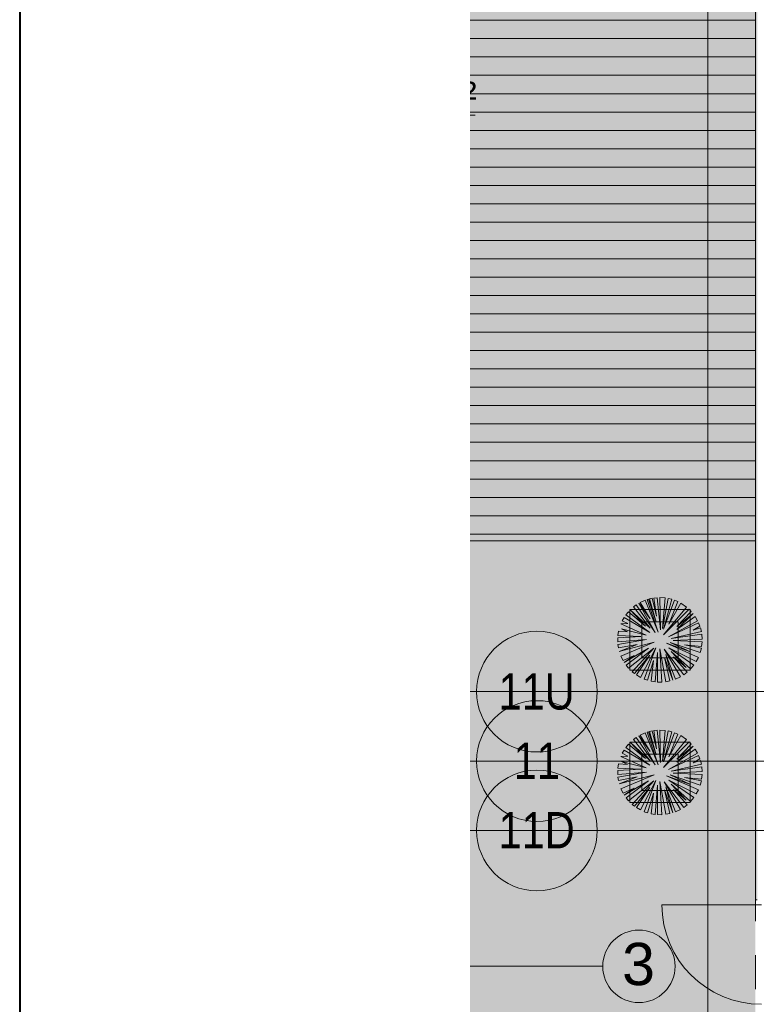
# Model space of a CAD drawing. Header units: millimetres. Extents: x 0 to 1184, y 0 to 836.
# Tile 7 of 64: x 20 to 81, y 339 to 421. Entities that reach past the tile are written whole.
import ezdxf
from ezdxf.xclip import XClip

# ---------------------------------------------------------------- set-up
doc = ezdxf.new("R2010")
doc.units = ezdxf.units.MM
doc.header["$MEASUREMENT"] = 0
doc.header["$XCLIPFRAME"] = 0
doc.linetypes.add('Штриховая', pattern=[5.644444, 2.822222, -2.822222])
doc.linetypes.add('Штрихпунктирная', pattern=[6.702778, 3.527778, -1.763889, 0, -1.411111])
for name, color, linetype in [('1._1-й этаж (9)_1_Элемент Модели - Оси', 7, 'Continuous'), ('Интерьер - Мебель', 7, 'Continuous'), ('Конструктив - Стены наружние фасад', 7, 'Continuous'), ('Элемент Модели - Зона', 7, 'Continuous'), ('Элемент модели - Зоны уличных помещений', 7, 'Continuous'), ('Элемент Модели - Оси', 7, 'Continuous'), ('Элемент модели - Оси Улица Бани', 7, 'Continuous')]:
    doc.layers.add(name, color=color, linetype=linetype)
doc.styles.add('СГЕНЕРИР_СТИЛЬ_1', font='txt')
doc.styles.add('СГЕНЕРИР_СТИЛЬ_3', font='txt')

# ---------------------------------------------------------------- blocks, each defined once
blk = doc.blocks.new('Чертеж_2_1', base_point=(205.472, 89.564))
at = {"layer": '1._1-й этаж (9)_1_Элемент Модели - Оси', "color": 7, "linetype": 'Штрихпунктирная', "lineweight": 15}
for p, q in [((71.316, 365.314), (67.866, 365.314)), ((71.316, 359.564), (67.866, 359.564)), ((71.316, 353.814), (67.866, 353.814))]:
    blk.add_line(p, q, dxfattribs=at)
at = {"layer": '1._1-й этаж (9)_1_Элемент Модели - Оси', "color": 7, "linetype": 'Continuous', "lineweight": 15}
for centre in [(62.866, 365.314), (62.866, 359.564), (62.866, 353.814)]:
    blk.add_circle(centre, 5, dxfattribs=at)
at = {"layer": '1._1-й этаж (9)_1_Элемент Модели - Оси', "color": 7, "linetype": 'Continuous', "lineweight": 15, "char_height": 3, "attachment_point": 4, "style": 'СГЕНЕРИР_СТИЛЬ_1'}
for s, insert in [('\\A1;{\\pql;\\pt0;\\fArial Narrow|b0|i0|c204|p34;11U}', (59.69, 365.311)), ('\\A1;{\\pql;\\pt0;\\fArial Narrow|b0|i0|c204|p34;11}', (60.946, 359.587)), ('\\A1;{\\pql;\\pt0;\\fArial Narrow|b0|i0|c204|p34;11D}', (59.69, 353.837))]:
    blk.add_mtext(s, dxfattribs=dict(at, insert=insert))
blk = doc.blocks.new('Чертеж_4_4', base_point=(-278.479, 89.564))
at = {"layer": 'Конструктив - Стены наружние фасад', "linetype": 'Continuous', "lineweight": 0, "true_color": 0x000000}
blk.add_hatch(color=18, dxfattribs=at).paths.add_polyline_path([(80.971, 348.064), (81.121, 348.064), (81.121, 477.039), (80.971, 477.039)])
at = {"layer": 'Элемент Модели - Зона', "linetype": 'Continuous', "lineweight": 15, "true_color": 0xb1b1b1}
h = blk.add_hatch(dxfattribs=at)
h.set_pattern_fill('Настил_01_0004', color=253, style=0, pattern_type=2)
h.set_pattern_definition([(0, (-278.4786, 89.564), (0, 1.52), [])])
h.paths.add_polyline_path([(57.32, 377.813), (80.971, 377.813), (80.971, 467.814), (57.32, 467.814)])
at = {"layer": 'Элемент модели - Зоны уличных помещений', "linetype": 'Continuous', "lineweight": 0, "true_color": 0x656500}
blk.add_hatch(color=46, dxfattribs=at).paths.add_polyline_path([(57.32, 377.813), (80.971, 377.813), (80.971, 467.814), (57.32, 467.814)])
at = {"layer": 'Элемент модели - Зоны уличных помещений', "linetype": 'Continuous', "lineweight": 0, "true_color": 0x9bcf78}
blk.add_hatch(color=73, dxfattribs=at).paths.add_polyline_path([(57.32, 377.813), (57.32, 257.064), (80.971, 257.064), (80.971, 377.813)])
at = {"layer": 'Интерьер - Мебель', "color": 7, "linetype": 'Continuous', "lineweight": 15}
for p, q in [((71.837, 372.885), (71.422, 372.699)), ((72.904, 370.24), (71.837, 372.885)), ((72.122, 372.977), (71.994, 372.939)), ((71.994, 372.939), (72.904, 370.24)), ((72.758, 371.072), (72.122, 372.977)), ((72.415, 373.045), (72.203, 372.999)), ((72.203, 372.999), (72.758, 371.072)), ((72.774, 371.562), (72.415, 373.045)), ((72.825, 373.097), (72.55, 373.068)), ((72.55, 373.068), (72.774, 371.562)), ((73.116, 370.42), (72.825, 373.097)), ((73.49, 373.078), (73.059, 373.105)), ((73.059, 373.105), (73.116, 370.42)), ((73.263, 370.534), (73.49, 373.078)), ((73.747, 373.036), (73.263, 370.534)), ((73.345, 370.485), (74.05, 372.962)), ((74.26, 372.892), (73.345, 370.485)), ((74.05, 372.962), (73.747, 373.036)), ((73.785, 370.909), (74.546, 372.773)), ((74.546, 372.773), (74.26, 372.892)), ((70.445, 371.934), (70.234, 371.672)), ((71.86, 370.746), (70.445, 371.934)), ((70.56, 372.105), (70.56, 367.105)), ((75.56, 372.105), (70.56, 372.105)), ((72.236, 370.567), (70.604, 372.1)), ((70.604, 372.1), (71.86, 370.746)), ((71.081, 372.493), (70.863, 372.331)), ((70.863, 372.331), (72.236, 370.567)), ((72.66, 370.224), (71.081, 372.493)), ((72.236, 371.35), (71.3, 372.631)), ((71.3, 372.631), (72.66, 370.224)), ((71.422, 372.699), (72.236, 371.35)), ((73.345, 370.012), (75.263, 372.324)), ((75.482, 372.132), (73.345, 370.012)), ((74.78, 372.653), (73.785, 370.909)), ((74.454, 370.697), (75.658, 371.95)), ((75.263, 372.324), (74.78, 372.653)), ((75.658, 371.95), (75.482, 372.132)), ((75.56, 367.105), (75.56, 372.105)), ((70.086, 371.455), (69.935, 371.187)), ((69.935, 371.187), (70.392, 370.958)), ((72.219, 370.208), (70.086, 371.455)), ((70.234, 371.672), (72.219, 370.208)), ((71.56, 371.105), (71.56, 368.105)), ((74.56, 371.105), (71.56, 371.105)), ((73.769, 369.849), (76.183, 371.186)), ((75.807, 371.773), (74.454, 370.697)), ((74.471, 370.452), (75.807, 371.773)), ((75.975, 371.542), (74.471, 370.452)), ((74.56, 368.105), (74.56, 371.105)), ((76.183, 371.186), (75.975, 371.542)), ((69.632, 370.324), (69.575, 369.963)), ((70.376, 370.273), (69.632, 370.324)), ((70.392, 370.958), (69.817, 370.927)), ((69.817, 370.927), (71.926, 369.996)), ((71.926, 369.996), (69.87, 370.518)), ((69.87, 370.518), (70.376, 370.273)), ((76.263, 371.015), (73.769, 369.849)), ((73.981, 369.702), (76.494, 370.286)), ((75.808, 370.403), (76.375, 370.728)), ((76.42, 370.587), (75.808, 370.403)), ((76.375, 370.728), (76.263, 371.015)), ((76.494, 370.286), (76.42, 370.587)), ((71.469, 369.881), (69.56, 369.77)), ((69.56, 369.77), (69.56, 369.439)), ((69.56, 369.439), (71.958, 369.637)), ((69.575, 369.963), (71.469, 369.881)), ((71.958, 369.637), (69.578, 369.211)), ((76.53, 370.071), (73.981, 369.702)), ((74.161, 369.539), (76.56, 369.669)), ((76.557, 369.426), (74.161, 369.539)), ((76.56, 369.669), (76.53, 370.071)), ((69.578, 369.211), (69.621, 368.931)), ((69.621, 368.931), (71.159, 369.229)), ((69.689, 368.648), (72.594, 369.408)), ((71.159, 369.229), (69.689, 368.648)), ((72.594, 369.408), (69.828, 368.251)), ((70.107, 367.717), (72.121, 368.903)), ((72.121, 368.903), (70.253, 367.507)), ((70.467, 367.247), (72.545, 368.919)), ((72.545, 368.919), (70.762, 366.958)), ((71.441, 366.497), (72.709, 368.935)), ((72.709, 368.935), (71.765, 366.348)), ((73.23, 366.104), (73.051, 368.854)), ((73.051, 368.854), (73.54, 366.133)), ((74.761, 366.542), (73.41, 368.837)), ((73.41, 368.837), (75.031, 366.708)), ((76.248, 368.154), (73.606, 369.327)), ((73.606, 369.327), (75.596, 368.609)), ((75.874, 367.52), (73.785, 368.951)), ((73.785, 368.951), (76.075, 367.822)), ((75.596, 368.609), (73.916, 369.392)), ((73.916, 369.392), (76.399, 368.549)), ((76.491, 368.903), (75.107, 369.196)), ((75.107, 369.196), (76.517, 369.046)), ((76.399, 368.549), (76.491, 368.903)), ((76.517, 369.046), (76.557, 369.426)), ((69.828, 368.251), (70.006, 367.885)), ((70.006, 367.885), (70.93, 368.299)), ((70.93, 368.299), (70.107, 367.717)), ((70.952, 366.805), (72.219, 368.348)), ((72.219, 368.348), (71.111, 366.692)), ((71.56, 368.105), (74.56, 368.105)), ((72.018, 366.258), (72.513, 367.891)), ((72.513, 367.891), (72.321, 366.179)), ((72.661, 366.123), (72.855, 368.544)), ((72.855, 368.544), (72.871, 366.105)), ((73.886, 366.199), (73.443, 368.152)), ((73.443, 368.152), (74.116, 366.263)), ((74.116, 366.263), (73.541, 368.397)), ((73.541, 368.397), (74.359, 366.35)), ((75.221, 367.304), (73.997, 368.625)), ((73.997, 368.625), (75.605, 367.198)), ((75.318, 366.926), (74.193, 368.185)), ((74.193, 368.185), (75.221, 367.304)), ((76.075, 367.822), (76.248, 368.154)), ((70.253, 367.507), (70.467, 367.247)), ((70.56, 367.105), (75.56, 367.105)), ((75.605, 367.198), (75.874, 367.52)), ((70.762, 366.958), (70.952, 366.805)), ((71.111, 366.692), (71.441, 366.497)), ((71.765, 366.348), (72.018, 366.258)), ((74.359, 366.35), (74.761, 366.542)), ((75.031, 366.708), (75.318, 366.926)), ((72.321, 366.179), (72.661, 366.123)), ((72.871, 366.105), (73.23, 366.104)), ((73.54, 366.133), (73.886, 366.199)), ((71.081, 361.511), (70.863, 361.349)), ((70.863, 361.349), (72.236, 359.585)), ((72.66, 359.242), (71.081, 361.511)), ((72.236, 360.368), (71.3, 361.649)), ((71.3, 361.649), (72.66, 359.242)), ((71.837, 361.903), (71.422, 361.717)), ((71.422, 361.717), (72.236, 360.368)), ((72.904, 359.258), (71.837, 361.903)), ((72.122, 361.995), (71.994, 361.957)), ((71.994, 361.957), (72.904, 359.258)), ((72.758, 360.09), (72.122, 361.995)), ((72.415, 362.063), (72.203, 362.016)), ((72.203, 362.016), (72.758, 360.09)), ((72.774, 360.58), (72.415, 362.063)), ((72.825, 362.115), (72.55, 362.086)), ((72.55, 362.086), (72.774, 360.58)), ((73.116, 359.438), (72.825, 362.115)), ((73.49, 362.096), (73.059, 362.123)), ((73.059, 362.123), (73.116, 359.438)), ((73.263, 359.552), (73.49, 362.096)), ((73.747, 362.054), (73.263, 359.552)), ((73.345, 359.503), (74.05, 361.979)), ((74.26, 361.91), (73.345, 359.503)), ((73.345, 359.03), (75.263, 361.342)), ((74.05, 361.979), (73.747, 362.054)), ((73.785, 359.927), (74.546, 361.791)), ((74.78, 361.671), (73.785, 359.927)), ((74.546, 361.791), (74.26, 361.91)), ((75.263, 361.342), (74.78, 361.671)), ((70.445, 360.951), (70.234, 360.69)), ((70.234, 360.69), (72.219, 359.226)), ((71.86, 359.764), (70.445, 360.951)), ((70.56, 361.123), (70.56, 356.123)), ((75.56, 361.123), (70.56, 361.123)), ((72.236, 359.585), (70.604, 361.118)), ((70.604, 361.118), (71.86, 359.764)), ((75.482, 361.149), (73.345, 359.03)), ((74.454, 359.715), (75.658, 360.968)), ((75.807, 360.791), (74.454, 359.715)), ((74.471, 359.47), (75.807, 360.791)), ((75.975, 360.56), (74.471, 359.47)), ((75.658, 360.968), (75.482, 361.149)), ((75.56, 356.123), (75.56, 361.123)), ((76.183, 360.204), (75.975, 360.56)), ((70.392, 359.976), (69.817, 359.945)), ((69.817, 359.945), (71.926, 359.013)), ((70.086, 360.473), (69.935, 360.204)), ((69.935, 360.204), (70.392, 359.976)), ((72.219, 359.226), (70.086, 360.473)), ((71.56, 360.123), (71.56, 357.123)), ((74.56, 360.123), (71.56, 360.123)), ((73.769, 358.867), (76.183, 360.204)), ((76.263, 360.033), (73.769, 358.867)), ((74.56, 357.123), (74.56, 360.123)), ((75.808, 359.421), (76.375, 359.746)), ((76.375, 359.746), (76.263, 360.033)), ((71.469, 358.899), (69.56, 358.787)), ((69.632, 359.342), (69.575, 358.981)), ((69.575, 358.981), (71.469, 358.899)), ((70.376, 359.291), (69.632, 359.342)), ((71.926, 359.013), (69.87, 359.536)), ((69.87, 359.536), (70.376, 359.291)), ((73.981, 358.72), (76.494, 359.304)), ((76.53, 359.089), (73.981, 358.72)), ((76.42, 359.605), (75.808, 359.421)), ((76.494, 359.304), (76.42, 359.605)), ((76.56, 358.687), (76.53, 359.089)), ((69.56, 358.787), (69.56, 358.457)), ((69.56, 358.457), (71.958, 358.655)), ((71.958, 358.655), (69.578, 358.229)), ((69.578, 358.229), (69.621, 357.949)), ((69.621, 357.949), (71.159, 358.247)), ((69.689, 357.666), (72.594, 358.426)), ((71.159, 358.247), (69.689, 357.666)), ((72.594, 358.426), (69.828, 357.269)), ((76.248, 357.172), (73.606, 358.345)), ((73.606, 358.345), (75.596, 357.627)), ((75.596, 357.627), (73.916, 358.41)), ((73.916, 358.41), (76.399, 357.567)), ((74.161, 358.557), (76.56, 358.687)), ((76.557, 358.443), (74.161, 358.557)), ((76.491, 357.921), (75.107, 358.214)), ((75.107, 358.214), (76.517, 358.064)), ((76.517, 358.064), (76.557, 358.443)), ((69.828, 357.269), (70.006, 356.903)), ((70.006, 356.903), (70.93, 357.317)), ((70.107, 356.735), (72.121, 357.92)), ((70.93, 357.317), (70.107, 356.735)), ((72.121, 357.92), (70.253, 356.525)), ((70.467, 356.265), (72.545, 357.937)), ((72.545, 357.937), (70.762, 355.976)), ((70.952, 355.823), (72.219, 357.366)), ((72.219, 357.366), (71.111, 355.71)), ((71.441, 355.514), (72.709, 357.953)), ((72.709, 357.953), (71.765, 355.366)), ((72.661, 355.141), (72.855, 357.561)), ((72.855, 357.561), (72.871, 355.123)), ((73.23, 355.122), (73.051, 357.871)), ((73.051, 357.871), (73.54, 355.151)), ((74.761, 355.56), (73.41, 357.855)), ((73.41, 357.855), (75.031, 355.726)), ((74.116, 355.281), (73.541, 357.415)), ((73.541, 357.415), (74.359, 355.368)), ((75.874, 356.537), (73.785, 357.969)), ((73.785, 357.969), (76.075, 356.84)), ((75.221, 356.322), (73.997, 357.643)), ((73.997, 357.643), (75.605, 356.216)), ((76.399, 357.567), (76.491, 357.921)), ((70.253, 356.525), (70.467, 356.265)), ((71.56, 357.123), (74.56, 357.123)), ((72.018, 355.276), (72.513, 356.909)), ((72.513, 356.909), (72.321, 355.197)), ((73.886, 355.217), (73.443, 357.17)), ((73.443, 357.17), (74.116, 355.281)), ((75.318, 355.944), (74.193, 357.203)), ((74.193, 357.203), (75.221, 356.322)), ((75.605, 356.216), (75.874, 356.537)), ((76.075, 356.84), (76.248, 357.172)), ((70.56, 356.123), (75.56, 356.123)), ((70.762, 355.976), (70.952, 355.823)), ((71.111, 355.71), (71.441, 355.514)), ((75.031, 355.726), (75.318, 355.944)), ((71.765, 355.366), (72.018, 355.276)), ((72.321, 355.197), (72.661, 355.141)), ((72.871, 355.123), (73.23, 355.122)), ((73.54, 355.151), (73.886, 355.217)), ((74.359, 355.368), (74.761, 355.56))]:
    blk.add_line(p, q, dxfattribs=at)
at = {"layer": 'Конструктив - Стены наружние фасад', "color": 7, "linetype": 'Continuous', "lineweight": 15}
for p, q in [((80.971, 348.064), (80.971, 348.434)), ((80.971, 348.064), (80.971, 348.434)), ((80.971, 348.064), (80.971, 348.434)), ((81.471, 347.664), (73.221, 347.664)), ((81.121, 348.064), (80.971, 348.064)), ((81.121, 348.064), (80.971, 348.064)), ((81.121, 348.064), (80.971, 348.064))]:
    blk.add_line(p, q, dxfattribs=at)
at = {"layer": 'Конструктив - Стены наружние фасад', "color": 7, "linetype": 'Continuous', "lineweight": 15, "flags": 128}
blk.add_lwpolyline([(80.971, 477.039), (80.971, 348.064)], dxfattribs=at)
at = {"layer": 'Конструктив - Стены наружние фасад', "color": 7, "linetype": 'Continuous', "lineweight": 15}
blk.add_arc((81.471, 347.664), 8.25, 180, 270, dxfattribs=at)
at = {"layer": 'Элемент Модели - Зона', "color": 7, "linetype": 'Continuous', "lineweight": 15, "flags": 128}
blk.add_lwpolyline([(57.32, 377.813), (80.971, 377.813), (80.971, 467.814), (57.32, 467.814)], dxfattribs=at)
at = {"layer": 'Элемент модели - Зоны уличных помещений', "color": 7, "linetype": 'Continuous', "lineweight": 15}
blk.add_line((57.32, 413.067), (57.745, 413.067), dxfattribs=at)
at = {"layer": 'Элемент модели - Зоны уличных помещений', "color": 7, "linetype": 'Штриховая', "lineweight": 15, "flags": 128}
blk.add_lwpolyline([(57.32, 257.064), (80.971, 257.064), (80.971, 377.813), (57.32, 377.813)], dxfattribs=at)
at = {"layer": 'Элемент Модели - Оси', "color": 7, "linetype": 'Continuous', "lineweight": 15}
for p, q in [((77.021, 828.727), (77.021, 166.928)), ((57.32, 365.314), (1181.052, 365.314)), ((57.32, 359.564), (1181.052, 359.564)), ((57.32, 353.814), (1181.052, 353.814))]:
    blk.add_line(p, q, dxfattribs=at)
at = {"layer": 'Элемент модели - Оси Улица Бани', "color": 7, "linetype": 'Continuous', "lineweight": 15}
blk.add_line((57.32, 342.56), (68.317, 342.56), dxfattribs=at)
blk.add_circle((71.317, 342.56), 3, dxfattribs=at)
at = {"layer": 'Элемент модели - Зоны уличных помещений', "color": 7, "linetype": 'Continuous', "lineweight": 15, "insert": (51.242, 414.36), "char_height": 2.5, "attachment_point": 5, "style": 'СГЕНЕРИР_СТИЛЬ_3'}
blk.add_mtext('\\A1;{\\pqc;\\fArial|b0|i0|c204|p38;54,00 м²}', dxfattribs=at)
at = {"layer": 'Элемент модели - Оси Улица Бани', "color": 7, "linetype": 'Continuous', "lineweight": 15, "insert": (72.645, 342.73), "char_height": 3.5, "attachment_point": 6, "style": 'СГЕНЕРИР_СТИЛЬ_3'}
blk.add_mtext('\\A1;{\\pqr;\\pt0;\\fArial|b0|i0|c204|p38;3}', dxfattribs=at)

msp = doc.modelspace()

# ---------------------------------------------------------------- linework, layer by layer
at = {"color": 7, "linetype": 'Continuous', "lineweight": 40}
msp.add_line((20, 836), (20, 5), dxfattribs=at)

# ---------------------------------------------------------------- block references
at = {"color": 161, "linetype": 'Continuous', "lineweight": 40, "true_color": 0x83aefe}
ref = msp.add_blockref('Чертеж_2_1', (205.472, 89.564), dxfattribs=at)
XClip(ref).set_block_clipping_path([(57.3201676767, 166.9282606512), (71.3162990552, 828.727105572)])

# ---------------------------------------------------------------- next in the draw order: block references
ref = msp.add_blockref('Чертеж_4_4', (-278.479, 89.564), dxfattribs=at)
XClip(ref).set_block_clipping_path([(57.3201676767, 166.9277917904), (1181.0522393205, 828.727105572)])

doc.saveas('drawing.dxf')
